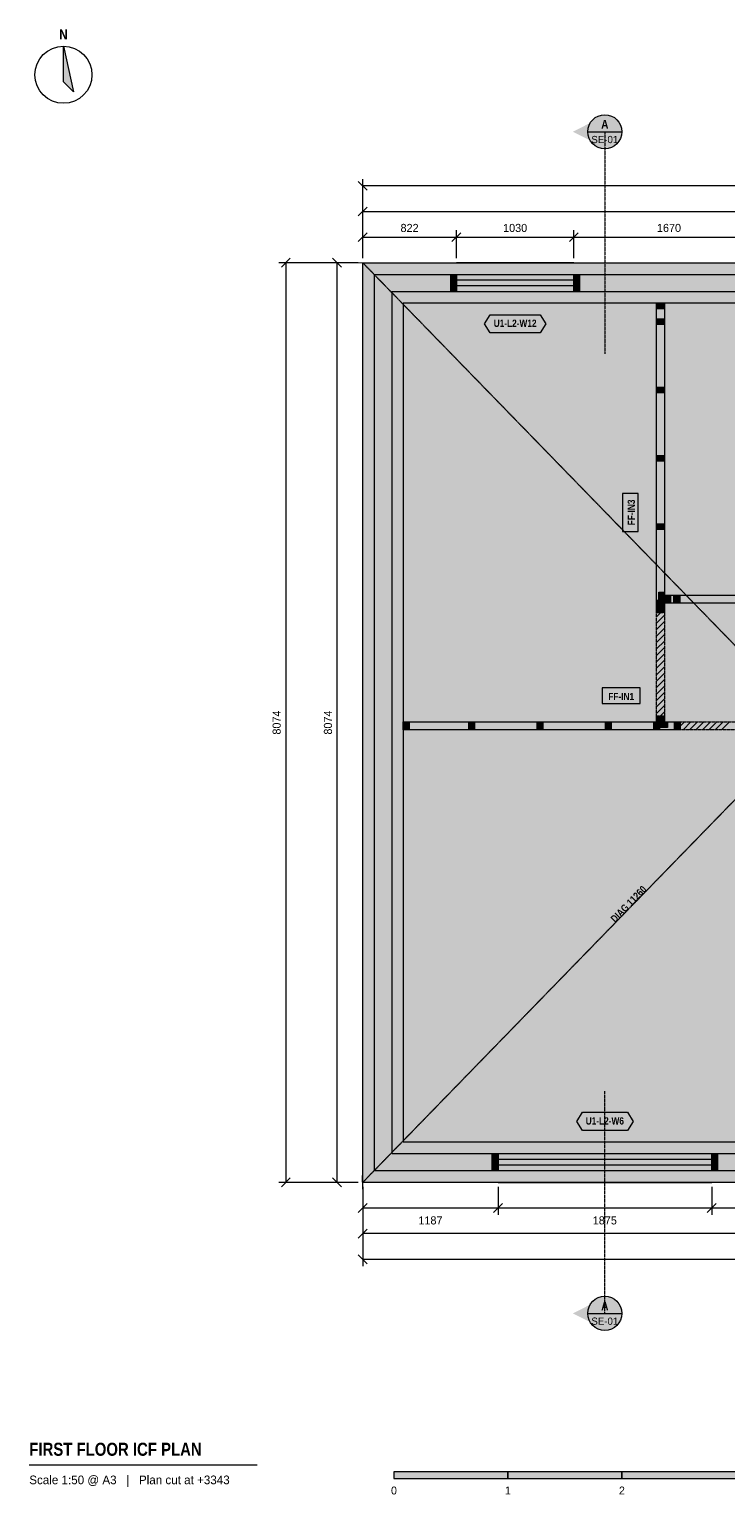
# Model space of a CAD drawing. Header units: millimetres. Extents: x -2926 to 10924, y -2742 to 10274.
# Tile 1 of 5: x -2926 to 3184, y -2742 to 10123. Entities that reach past the tile are written whole.
import ezdxf
from ezdxf.enums import TextEntityAlignment as Align

# ---------------------------------------------------------------- set-up
doc = ezdxf.new("R2010")
doc.units = ezdxf.units.MM
doc.linetypes.add('DASHED', pattern=[1.524, 1.27, -0.254])
for name, color, linetype in [('FILL-C_B2B2B5', 7, 'Continuous'), ('FILL-EPS', 7, 'Continuous'), ('FILL-INK', 7, 'Continuous'), ('FILL-RED', 7, 'Continuous'), ('FILL-TEAL_DK', 7, 'Continuous'), ('FILL-TIMBER', 7, 'Continuous'), ('FILL-WHITE', 7, 'Continuous'), ('LINE-C_85297A', 7, 'Continuous'), ('LINE-C_85297A-DASH', 7, 'DASHED'), ('LINE-INK', 7, 'Continuous'), ('LINE-INK-DASH', 7, 'DASHED'), ('LINE-RED', 7, 'Continuous'), ('LINE-RED-DASH', 7, 'DASHED'), ('LINE-STEEL_GREY', 7, 'Continuous'), ('LINE-STEEL_GREY-DASH', 7, 'DASHED'), ('LINE-TEAL_DK', 7, 'Continuous'), ('LINE-TIMBER_DK', 7, 'Continuous'), ('TEXT-C_85297A', 7, 'Continuous'), ('TEXT-INK', 7, 'Continuous'), ('TEXT-RED', 7, 'Continuous'), ('TEXT-STEEL_GREY', 7, 'Continuous'), ('TEXT-TEAL_DK', 7, 'Continuous')]:
    doc.layers.add(name, color=color, linetype=linetype)
doc.styles.add('OpenSansCondensed-Bold', font='OpenSansCondensed-Bold.ttf')

msp = doc.modelspace()

# ---------------------------------------------------------------- hatches: boundary and pattern name
at = {"layer": 'FILL-C_B2B2B5', "true_color": 0xb2b2b5}
h = msp.add_hatch(color=253, dxfattribs=at)
h.dxf.hatch_style = 1
h.paths.add_polyline_path([(102, 7972), (7747, 7972), (7747, 102), (102, 102)])
h.paths.add_polyline_path([(7595, 254), (7595, 7820), (254, 7820), (254, 254)], flags=0)
at = {"layer": 'FILL-EPS', "true_color": 0xccffff}
h = msp.add_hatch(color=7, dxfattribs=at)
h.dxf.hatch_style = 1
h.paths.add_polyline_path([(0, 8074), (7849, 8074), (7849, 0), (0, 0)])
h.paths.add_polyline_path([(102, 102), (7747, 102), (7747, 7972), (102, 7972)], flags=0)
h = msp.add_hatch(color=7, dxfattribs=at)
h.dxf.hatch_style = 1
h.paths.add_polyline_path([(254, 254), (254, 7820), (7595, 7820), (7595, 254)])
h.paths.add_polyline_path([(7493, 356), (7493, 7718), (356, 7718), (356, 356)], flags=0)
at = {"layer": 'FILL-INK', "true_color": 0x14141a}
h = msp.add_hatch(color=250, dxfattribs=at)
h.dxf.hatch_style = 1
h.paths.add_polyline_path([(-2626, 9974), (-2538, 9574), (-2626, 9662)])
h = msp.add_hatch(color=250, dxfattribs=at)
h.dxf.hatch_style = 1
h.paths.add_polyline_path([(274, -2600), (1274, -2600), (1274, -2540), (274, -2540)])
h = msp.add_hatch(color=250, dxfattribs=at)
h.dxf.hatch_style = 1
h.paths.add_polyline_path([(2274, -2600), (3274, -2600), (3274, -2540), (2274, -2540)])
at = {"layer": 'FILL-RED', "true_color": 0xb81a1f}
h = msp.add_hatch(color=242, dxfattribs=at)
h.dxf.hatch_style = 1
h.paths.add_polyline_path([(1844, 9224), (2124, 9082), (2124, 9367)])
h = msp.add_hatch(color=242, dxfattribs=at)
h.dxf.hatch_style = 1
h.paths.add_polyline_path([(1844, -1150), (2124, -1292), (2124, -1008)])
at = {"layer": 'FILL-TEAL_DK', "true_color": 0x006b5c}
h = msp.add_hatch(color=126, dxfattribs=at)
h.dxf.hatch_style = 1
h.paths.add_polyline_path([(772, 7972), (822, 7972), (822, 7820), (772, 7820)])
h = msp.add_hatch(color=126, dxfattribs=at)
h.dxf.hatch_style = 1
h.paths.add_polyline_path([(1852, 7972), (1902, 7972), (1902, 7820), (1852, 7820)])
h = msp.add_hatch(color=126, dxfattribs=at)
h.dxf.hatch_style = 1
h.paths.add_polyline_path([(1137, 102), (1137, 254), (1187, 254), (1187, 102), (1137, 102)])
h = msp.add_hatch(color=126, dxfattribs=at)
h.dxf.hatch_style = 1
h.paths.add_polyline_path([(3062, 254), (3112, 254), (3112, 102), (3062, 102)])
at = {"layer": 'FILL-TIMBER', "true_color": 0xeddbb8}
h = msp.add_hatch(color=254, dxfattribs=at)
h.dxf.hatch_style = 1
h.paths.add_polyline_path([(2648, 7718), (2648, 7683), (2648, 7668), (2628, 7668), (2578, 7668), (2578, 7703), (2578, 7718), (2599, 7718)])
h = msp.add_hatch(color=254, dxfattribs=at)
h.dxf.hatch_style = 1
h.paths.add_polyline_path([(2648, 7581), (2648, 7545), (2648, 7531), (2628, 7531), (2578, 7531), (2578, 7566), (2578, 7581), (2599, 7581)])
h = msp.add_hatch(color=254, dxfattribs=at)
h.dxf.hatch_style = 1
h.paths.add_polyline_path([(2648, 6981), (2648, 6945), (2648, 6931), (2628, 6931), (2578, 6931), (2578, 6966), (2578, 6981), (2599, 6981)])
h = msp.add_hatch(color=254, dxfattribs=at)
h.dxf.hatch_style = 1
h.paths.add_polyline_path([(2648, 6381), (2648, 6345), (2648, 6331), (2628, 6331), (2578, 6331), (2578, 6366), (2578, 6381), (2599, 6381)])
h = msp.add_hatch(color=254, dxfattribs=at)
h.dxf.hatch_style = 1
h.paths.add_polyline_path([(2648, 5781), (2648, 5745), (2648, 5731), (2628, 5731), (2578, 5731), (2578, 5766), (2578, 5781), (2599, 5781)])
h = msp.add_hatch(color=254, dxfattribs=at)
h.dxf.hatch_style = 1
h.paths.add_polyline_path([(2648, 5181), (2648, 5132), (2648, 5112), (2634, 5112), (2598, 5112), (2598, 5161), (2598, 5181), (2613, 5181)])
h = msp.add_hatch(color=254, dxfattribs=at)
h.dxf.hatch_style = 1
h.paths.add_polyline_path([(2700, 5086), (2665, 5086), (2650, 5086), (2650, 5107), (2650, 5156), (2686, 5156), (2700, 5156), (2700, 5136)])
h = msp.add_hatch(color=254, dxfattribs=at)
h.dxf.hatch_style = 1
h.paths.add_polyline_path([(2781, 5086), (2745, 5086), (2731, 5086), (2731, 5107), (2731, 5156), (2766, 5156), (2781, 5156), (2781, 5136)])
h = msp.add_hatch(color=254, dxfattribs=at)
h.dxf.hatch_style = 1
h.paths.add_polyline_path([(2648, 5112), (2648, 5076), (2648, 5062), (2628, 5062), (2578, 5062), (2578, 5097), (2578, 5112), (2599, 5112)])
h = msp.add_hatch(color=254, dxfattribs=at)
h.dxf.hatch_style = 1
h.paths.add_polyline_path([(2648, 5053), (2648, 5018), (2648, 5003), (2628, 5003), (2578, 5003), (2578, 5039), (2578, 5053), (2599, 5053)])
h = msp.add_hatch(color=254, dxfattribs=at)
h.dxf.hatch_style = 1
h.paths.add_polyline_path([(406, 3974), (371, 3974), (356, 3974), (356, 3994), (356, 4044), (391, 4044), (406, 4044), (406, 4023)])
h = msp.add_hatch(color=254, dxfattribs=at)
h.dxf.hatch_style = 1
h.paths.add_polyline_path([(981, 3974), (945, 3974), (931, 3974), (931, 3994), (931, 4044), (966, 4044), (981, 4044), (981, 4023)])
h = msp.add_hatch(color=254, dxfattribs=at)
h.dxf.hatch_style = 1
h.paths.add_polyline_path([(1581, 3974), (1545, 3974), (1531, 3974), (1531, 3994), (1531, 4044), (1566, 4044), (1581, 4044), (1581, 4023)])
h = msp.add_hatch(color=254, dxfattribs=at)
h.dxf.hatch_style = 1
h.paths.add_polyline_path([(2181, 3974), (2145, 3974), (2131, 3974), (2131, 3994), (2131, 4044), (2166, 4044), (2181, 4044), (2181, 4023)])
h = msp.add_hatch(color=254, dxfattribs=at)
h.dxf.hatch_style = 1
h.paths.add_polyline_path([(2604, 3974), (2568, 3974), (2554, 3974), (2554, 3994), (2554, 4044), (2589, 4044), (2604, 4044), (2604, 4023)])
h = msp.add_hatch(color=254, dxfattribs=at)
h.dxf.hatch_style = 1
h.paths.add_polyline_path([(2648, 4094), (2648, 4060), (2648, 4046), (2628, 4046), (2578, 4046), (2578, 4079), (2578, 4094), (2599, 4094)])
h = msp.add_hatch(color=254, dxfattribs=at)
h.dxf.hatch_style = 1
h.paths.add_polyline_path([(2674, 3994), (2624, 3994), (2604, 3994), (2604, 4008), (2604, 4044), (2653, 4044), (2674, 4044), (2674, 4029)])
h = msp.add_hatch(color=254, dxfattribs=at)
h.dxf.hatch_style = 1
h.paths.add_polyline_path([(2786, 3974), (2751, 3974), (2736, 3974), (2736, 3994), (2736, 4044), (2771, 4044), (2786, 4044), (2786, 4023)])
at = {"layer": 'FILL-WHITE', "true_color": 0xffffff}
h = msp.add_hatch(color=7, dxfattribs=at)
h.dxf.hatch_style = 1
h.paths.add_polyline_path([(2274, 9224), (2269, 9263), (2254, 9299), (2230, 9330), (2199, 9354), (2163, 9369), (2124, 9374), (2085, 9369), (2049, 9354), (2018, 9330), (1994, 9299), (1979, 9263), (1974, 9224), (1979, 9185), (1994, 9149), (2018, 9118), (2049, 9094), (2085, 9079), (2124, 9074), (2163, 9079), (2199, 9094), (2230, 9118), (2254, 9149), (2269, 9185)])
h = msp.add_hatch(color=7, dxfattribs=at)
h.dxf.hatch_style = 1
h.paths.add_polyline_path([(1067, 7538), (1117, 7618), (1557, 7618), (1607, 7538), (1557, 7458), (1117, 7458)])
at = {"layer": 'FILL-WHITE', "true_color": 0xfaf5e8}
h = msp.add_hatch(color=7, dxfattribs=at)
h.dxf.hatch_style = 1
h.paths.add_polyline_path([(2648, 5181), (2648, 5132), (2648, 5112), (2648, 5076), (2648, 5062), (2648, 5053), (2648, 5018), (2648, 5003), (2628, 5003), (2578, 5003), (2578, 5039), (2578, 5053), (2578, 5062), (2578, 5097), (2578, 5112), (2578, 5731), (2578, 5766), (2578, 5781), (2578, 6331), (2578, 6366), (2578, 6381), (2578, 6931), (2578, 6966), (2578, 6981), (2578, 7531), (2578, 7566), (2578, 7581), (2578, 7668), (2578, 7703), (2578, 7718), (2599, 7718), (2648, 7718), (2648, 7683), (2648, 7668), (2648, 7581), (2648, 7545), (2648, 7531), (2648, 6981), (2648, 6945), (2648, 6931), (2648, 6381), (2648, 6345), (2648, 6331), (2648, 5781), (2648, 5745), (2648, 5731)])
at = {"layer": 'FILL-WHITE', "true_color": 0xffffff}
h = msp.add_hatch(color=7, dxfattribs=at)
h.dxf.hatch_style = 1
h.paths.add_polyline_path([(2418, 5715), (2418, 6049), (2279, 6049), (2279, 5715)])
at = {"layer": 'FILL-WHITE', "true_color": 0xfaf5e8}
h = msp.add_hatch(color=7, dxfattribs=at)
h.dxf.hatch_style = 1
h.paths.add_polyline_path([(2650, 5086), (2650, 5107), (2650, 5156), (2686, 5156), (2700, 5156), (2731, 5156), (2766, 5156), (2781, 5156), (3331, 5156), (3366, 5156), (3381, 5156), (3931, 5156), (3966, 5156), (3981, 5156), (4240, 5156), (4275, 5156), (4290, 5156), (4290, 5136), (4290, 5086), (4255, 5086), (4240, 5086), (3981, 5086), (3945, 5086), (3931, 5086), (3381, 5086), (3345, 5086), (3331, 5086), (2781, 5086), (2745, 5086), (2731, 5086), (2700, 5086), (2665, 5086)])
at = {"layer": 'FILL-WHITE', "true_color": 0xffffff}
h = msp.add_hatch(color=7, dxfattribs=at)
h.dxf.hatch_style = 1
h.paths.add_polyline_path([(2578, 4094), (2578, 5003), (2648, 5003), (2648, 4094)])
h = msp.add_hatch(color=7, dxfattribs=at)
h.dxf.hatch_style = 1
h.paths.add_polyline_path([(2101, 4204), (2435, 4204), (2435, 4343), (2101, 4343)])
at = {"layer": 'FILL-WHITE', "true_color": 0xfaf5e8}
h = msp.add_hatch(color=7, dxfattribs=at)
h.dxf.hatch_style = 1
h.paths.add_polyline_path([(356, 3994), (356, 4044), (391, 4044), (406, 4044), (931, 4044), (966, 4044), (981, 4044), (1531, 4044), (1566, 4044), (1581, 4044), (2131, 4044), (2166, 4044), (2181, 4044), (2554, 4044), (2589, 4044), (2604, 4044), (2653, 4044), (2674, 4044), (2736, 4044), (2771, 4044), (2786, 4044), (2786, 4023), (2786, 3974), (2751, 3974), (2736, 3974), (2604, 3974), (2568, 3974), (2554, 3974), (2181, 3974), (2145, 3974), (2131, 3974), (1581, 3974), (1545, 3974), (1531, 3974), (981, 3974), (945, 3974), (931, 3974), (406, 3974), (371, 3974), (356, 3974)])
h = msp.add_hatch(color=7, dxfattribs=at)
h.dxf.hatch_style = 1
h.paths.add_polyline_path([(2648, 4060), (2648, 4046), (2628, 4046), (2578, 4046), (2578, 4079), (2578, 4094), (2599, 4094), (2648, 4094)])
at = {"layer": 'FILL-WHITE', "true_color": 0xffffff}
h = msp.add_hatch(color=7, dxfattribs=at)
h.dxf.hatch_style = 1
h.paths.add_polyline_path([(2786, 3974), (2786, 4044), (3696, 4044), (3696, 3974)])
h = msp.add_hatch(color=7, dxfattribs=at)
h.dxf.hatch_style = 1
h.paths.add_polyline_path([(2192, 2169), (2603, 2592), (2476, 2716), (2064, 2293)])
h = msp.add_hatch(color=7, dxfattribs=at)
h.dxf.hatch_style = 1
h.paths.add_polyline_path([(1877, 536), (1927, 616), (2322, 616), (2372, 536), (2322, 456), (1927, 456)])
h = msp.add_hatch(color=7, dxfattribs=at)
h.dxf.hatch_style = 1
h.paths.add_polyline_path([(2274, -1150), (2269, -1111), (2254, -1075), (2230, -1044), (2199, -1020), (2163, -1005), (2124, -1000), (2085, -1005), (2049, -1020), (2018, -1044), (1994, -1075), (1979, -1111), (1974, -1150), (1979, -1189), (1994, -1225), (2018, -1256), (2049, -1280), (2085, -1295), (2124, -1300), (2163, -1295), (2199, -1280), (2230, -1256), (2254, -1225), (2269, -1189)])
h = msp.add_hatch(color=7, dxfattribs=at)
h.dxf.hatch_style = 1
h.paths.add_polyline_path([(1274, -2600), (2274, -2600), (2274, -2540), (1274, -2540)])

# ---------------------------------------------------------------- linework, layer by layer
at = {"layer": 'LINE-C_85297A', "lineweight": 5}
for p, q in [((-60, 8075), (60, 8073)), ((1, -60), (-1, 60))]:
    msp.add_line(p, q, dxfattribs=at)
at = {"layer": 'LINE-C_85297A-DASH', "lineweight": 5}
for p, q in [((0, 0), (7849, 8074)), ((0, 8074), (7849, 0))]:
    msp.add_line(p, q, dxfattribs=at)
at = {"layer": 'LINE-INK', "lineweight": 5}
for p, q in [((39, 8710), (-39, 8788)), ((0, 8114), (0, 8809)), ((7849, 8749), (0, 8749)), ((-39, 8485), (39, 8563)), ((0, 8114), (0, 8584)), ((0, 8524), (7849, 8524)), ((-39, 8260), (39, 8338)), ((0, 8114), (0, 8359)), ((0, 8299), (7849, 8299)), ((783, 8260), (861, 8338)), ((822, 8114), (822, 8359)), ((1813, 8260), (1891, 8338)), ((1852, 8114), (1852, 8359)), ((-636, 8113), (-714, 8035)), ((-186, 8035), (-264, 8113)), ((-40, 8074), (-735, 8074)), ((-675, 8074), (-675, 0)), ((-40, 8074), (-285, 8074)), ((-225, 0), (-225, 8074)), ((1852, 8074), (822, 8074)), ((1852, 7921), (822, 7921)), ((1852, 7871), (822, 7871)), ((1852, 7718), (822, 7718)), ((1187, 356), (3062, 356)), ((1187, 203), (3062, 203)), ((1187, 153), (3062, 153)), ((-40, 0), (-735, 0)), ((-636, 39), (-714, -39)), ((-40, 0), (-285, 0)), ((-186, -39), (-264, 39)), ((1187, 0), (3062, 0)), ((0, -40), (0, -285)), ((0, -40), (0, -510)), ((0, -40), (0, -735)), ((1187, -40), (1187, -285)), ((3062, -40), (3062, -285)), ((39, -186), (-39, -264)), ((7849, -225), (0, -225)), ((1226, -186), (1148, -264)), ((3101, -186), (3023, -264)), ((39, -411), (-39, -489)), ((7849, -450), (0, -450)), ((-39, -636), (39, -714)), ((0, -675), (7849, -675)), ((-2926, -2480), (-926, -2480))]:
    msp.add_line(p, q, dxfattribs=at)
for points in [[(-2626, 9974), (-2538, 9574), (-2626, 9662)], [(0, 0), (0, 8074), (7849, 8074), (7849, 0)], [(356, 356), (7493, 356), (7493, 7718), (356, 7718)], [(2648, 5181), (2648, 5132), (2648, 5112), (2648, 5076), (2648, 5062), (2648, 5053), (2648, 5018), (2648, 5003), (2648, 5003), (2628, 5003), (2578, 5003), (2578, 5003), (2578, 5039), (2578, 5053), (2578, 5062), (2578, 5097), (2578, 5112), (2578, 5731), (2578, 5766), (2578, 5781), (2578, 6331), (2578, 6366), (2578, 6381), (2578, 6931), (2578, 6966), (2578, 6981), (2578, 7531), (2578, 7566), (2578, 7581), (2578, 7668), (2578, 7703), (2578, 7718), (2578, 7718), (2599, 7718), (2648, 7718), (2648, 7718), (2648, 7683), (2648, 7668), (2648, 7581), (2648, 7545), (2648, 7531), (2648, 6981), (2648, 6945), (2648, 6931), (2648, 6381), (2648, 6345), (2648, 6331), (2648, 5781), (2648, 5745), (2648, 5731)], [(2418, 5715), (2418, 6049), (2279, 6049), (2279, 5715)], [(2101, 4204), (2435, 4204), (2435, 4343), (2101, 4343)], [(356, 3994), (356, 4044), (391, 4044), (406, 4044), (931, 4044), (966, 4044), (981, 4044), (1531, 4044), (1566, 4044), (1581, 4044), (2131, 4044), (2166, 4044), (2181, 4044), (2554, 4044), (2589, 4044), (2604, 4044), (2653, 4044), (2674, 4044), (2736, 4044), (2771, 4044), (2786, 4044), (2786, 4023), (2786, 3974), (2751, 3974), (2736, 3974), (2604, 3974), (2568, 3974), (2554, 3974), (2181, 3974), (2145, 3974), (2131, 3974), (1581, 3974), (1545, 3974), (1531, 3974), (981, 3974), (945, 3974), (931, 3974), (406, 3974), (371, 3974), (356, 3974)], [(2648, 4060), (2648, 4046), (2628, 4046), (2578, 4046), (2578, 4079), (2578, 4094), (2599, 4094), (2648, 4094)], [(274, -2600), (1274, -2600), (1274, -2540), (274, -2540)], [(1274, -2600), (2274, -2600), (2274, -2540), (1274, -2540)], [(2274, -2600), (3274, -2600), (3274, -2540), (2274, -2540)]]:
    msp.add_lwpolyline(points, close=True, dxfattribs=at)
msp.add_lwpolyline([(3331, 5086), (2781, 5086), (2745, 5086), (2731, 5086), (2700, 5086), (2665, 5086), (2650, 5086), (2650, 5086), (2650, 5107), (2650, 5156), (2650, 5156), (2686, 5156), (2700, 5156), (2731, 5156), (2766, 5156), (2781, 5156), (3331, 5156)], dxfattribs=at)
msp.add_circle((-2626, 9724), 250, dxfattribs=at)
at = {"layer": 'LINE-INK-DASH', "lineweight": 5}
for points in [[(2578, 4094), (2578, 5003), (2648, 5003), (2648, 4094)], [(2786, 3974), (2786, 4044), (3696, 4044), (3696, 3974)]]:
    msp.add_lwpolyline(points, close=True, dxfattribs=at)
at = {"layer": 'LINE-RED', "lineweight": 5}
for p, q in [((1974, 9224), (2274, 9224)), ((1974, -1150), (2274, -1150))]:
    msp.add_line(p, q, dxfattribs=at)
for centre in [(2124, 9224), (2124, -1150)]:
    msp.add_circle(centre, 150, dxfattribs=at)
at = {"layer": 'LINE-RED-DASH', "lineweight": 5}
for p, q in [((2124, 9224), (2124, 7274)), ((2124, -1150), (2124, 800))]:
    msp.add_line(p, q, dxfattribs=at)
at = {"layer": 'LINE-STEEL_GREY', "lineweight": 5}
for points in [[(102, 7972), (7747, 7972), (7747, 102), (102, 102)], [(7595, 254), (7595, 7820), (254, 7820), (254, 254)]]:
    msp.add_lwpolyline(points, close=True, dxfattribs=at)
at = {"layer": 'LINE-STEEL_GREY-DASH', "lineweight": 5}
for points in [[(0, 8074), (7849, 8074), (7849, 0), (0, 0)], [(7493, 7718), (356, 7718), (356, 356), (7493, 356)]]:
    msp.add_lwpolyline(points, close=True, dxfattribs=at)
at = {"layer": 'LINE-TEAL_DK', "lineweight": 5}
for points in [[(772, 7972), (822, 7972), (822, 7820), (772, 7820)], [(1852, 7972), (1902, 7972), (1902, 7820), (1852, 7820)], [(1067, 7538), (1117, 7618), (1557, 7618), (1607, 7538), (1557, 7458), (1117, 7458)], [(1877, 536), (1927, 616), (2322, 616), (2372, 536), (2322, 456), (1927, 456)], [(1137, 102), (1137, 102), (1137, 254), (1137, 254), (1137, 254), (1137, 254), (1187, 254), (1187, 254), (1187, 254), (1187, 254), (1187, 102), (1187, 102), (1187, 102), (1187, 102), (1137, 102), (1137, 102)], [(3062, 254), (3112, 254), (3112, 102), (3062, 102)]]:
    msp.add_lwpolyline(points, close=True, dxfattribs=at)
at = {"layer": 'LINE-TIMBER_DK', "lineweight": 5}
for p, q in [((2578, 4966), (2616, 5003)), ((2578, 4909), (2648, 4979)), ((2578, 4853), (2648, 4923)), ((2578, 4796), (2648, 4866)), ((2578, 4740), (2648, 4810)), ((2578, 4683), (2648, 4753)), ((2578, 4627), (2648, 4697)), ((2578, 4570), (2648, 4640)), ((2578, 4514), (2648, 4584)), ((2578, 4457), (2648, 4527)), ((2578, 4400), (2648, 4470)), ((2578, 4344), (2648, 4414)), ((2578, 4287), (2648, 4357)), ((2578, 4231), (2648, 4301)), ((2578, 4174), (2648, 4244)), ((2578, 4118), (2648, 4188)), ((2611, 4094), (2648, 4131)), ((2786, 4006), (2823, 4044)), ((2810, 3974), (2880, 4044)), ((2867, 3974), (2937, 4044)), ((2923, 3974), (2993, 4044)), ((2980, 3974), (3050, 4044)), ((3036, 3974), (3106, 4044)), ((3093, 3974), (3163, 4044)), ((3149, 3974), (3219, 4044))]:
    msp.add_line(p, q, dxfattribs=at)
for points in [[(2648, 7718), (2648, 7683), (2648, 7668), (2628, 7668), (2578, 7668), (2578, 7703), (2578, 7718), (2599, 7718)], [(2648, 7581), (2648, 7545), (2648, 7531), (2628, 7531), (2578, 7531), (2578, 7566), (2578, 7581), (2599, 7581)], [(2648, 6981), (2648, 6945), (2648, 6931), (2628, 6931), (2578, 6931), (2578, 6966), (2578, 6981), (2599, 6981)], [(2648, 6381), (2648, 6345), (2648, 6331), (2628, 6331), (2578, 6331), (2578, 6366), (2578, 6381), (2599, 6381)], [(2648, 5781), (2648, 5745), (2648, 5731), (2628, 5731), (2578, 5731), (2578, 5766), (2578, 5781), (2599, 5781)], [(2648, 5181), (2648, 5132), (2648, 5112), (2634, 5112), (2598, 5112), (2598, 5161), (2598, 5181), (2613, 5181)], [(2700, 5086), (2665, 5086), (2650, 5086), (2650, 5107), (2650, 5156), (2686, 5156), (2700, 5156), (2700, 5136)], [(2781, 5086), (2745, 5086), (2731, 5086), (2731, 5107), (2731, 5156), (2766, 5156), (2781, 5156), (2781, 5136)], [(2648, 5112), (2648, 5076), (2648, 5062), (2628, 5062), (2578, 5062), (2578, 5097), (2578, 5112), (2599, 5112)], [(2648, 5053), (2648, 5018), (2648, 5003), (2628, 5003), (2578, 5003), (2578, 5039), (2578, 5053), (2599, 5053)], [(406, 3974), (371, 3974), (356, 3974), (356, 3994), (356, 4044), (391, 4044), (406, 4044), (406, 4023)], [(981, 3974), (945, 3974), (931, 3974), (931, 3994), (931, 4044), (966, 4044), (981, 4044), (981, 4023)], [(1581, 3974), (1545, 3974), (1531, 3974), (1531, 3994), (1531, 4044), (1566, 4044), (1581, 4044), (1581, 4023)], [(2181, 3974), (2145, 3974), (2131, 3974), (2131, 3994), (2131, 4044), (2166, 4044), (2181, 4044), (2181, 4023)], [(2604, 3974), (2568, 3974), (2554, 3974), (2554, 3994), (2554, 4044), (2589, 4044), (2604, 4044), (2604, 4023)], [(2648, 4094), (2648, 4060), (2648, 4046), (2628, 4046), (2578, 4046), (2578, 4079), (2578, 4094), (2599, 4094)], [(2674, 3994), (2624, 3994), (2604, 3994), (2604, 4008), (2604, 4044), (2653, 4044), (2674, 4044), (2674, 4029)], [(2786, 3974), (2751, 3974), (2736, 3974), (2736, 3994), (2736, 4044), (2771, 4044), (2786, 4044), (2786, 4023)]]:
    msp.add_lwpolyline(points, close=True, dxfattribs=at)

# ---------------------------------------------------------------- texts
at = {"layer": 'TEXT-C_85297A', "style": 'OpenSansCondensed-Bold'}
msp.add_text('DIAG 11260', height=63.5, rotation=45.8096, dxfattribs=at).set_placement((2355, 2422), align=Align.CENTER)
at = {"layer": 'TEXT-INK', "style": 'OpenSansCondensed-Bold'}
for s, height, p in [('N', 88.9, (-2626, 10034)), ('FF-IN1', 63.5, (2268, 4234))]:
    msp.add_text(s, height=height, dxfattribs=at).set_placement(p, align=Align.CENTER)
at = {"layer": 'TEXT-INK'}
for s, height, p in [('822', 71.1, (411, 8344)), ('1030', 71.1, (1337, 8344)), ('1670', 71.1, (2687, 8344)), ('1187', 71.1, (594, -369)), ('1875', 71.1, (2124, -369)), ('0', 69.8, (274, -2740)), ('1', 69.8, (1274, -2740)), ('2', 69.8, (2274, -2740))]:
    msp.add_text(s, height=height, dxfattribs=at).set_placement(p, align=Align.CENTER)
at = {"layer": 'TEXT-INK', "style": 'OpenSansCondensed-Bold'}
msp.add_text('FF-IN3', height=63.5, rotation=90, dxfattribs=at).set_placement((2388, 5882), align=Align.CENTER)
at = {"layer": 'TEXT-INK'}
for p in [(-720, 4037), (-270, 4037)]:
    msp.add_text('8074', height=71.1, rotation=90, dxfattribs=at).set_placement(p, align=Align.CENTER)
at = {"layer": 'TEXT-INK', "style": 'OpenSansCondensed-Bold'}
msp.add_text('FIRST FLOOR ICF PLAN', height=114.3, dxfattribs=at).set_placement((-2926, -2400))
at = {"layer": 'TEXT-RED', "style": 'OpenSansCondensed-Bold'}
for p in [(2124, 9252), (2124, -1122)]:
    msp.add_text('A', height=76.2, dxfattribs=at).set_placement(p, align=Align.CENTER)
at = {"layer": 'TEXT-RED'}
for p in [(2124, 9124), (2124, -1250)]:
    msp.add_text('SE-01', height=63.5, dxfattribs=at).set_placement(p, align=Align.CENTER)
at = {"layer": 'TEXT-STEEL_GREY'}
msp.add_text('Scale 1:50 @ A3   |   Plan cut at +3343', height=76.2, dxfattribs=at).set_placement((-2926, -2650))
at = {"layer": 'TEXT-TEAL_DK', "style": 'OpenSansCondensed-Bold'}
for s, p in [('U1-L2-W12', (1337, 7511)), ('U1-L2-W6', (2124, 508))]:
    msp.add_text(s, height=63.5, dxfattribs=at).set_placement(p, align=Align.CENTER)

doc.saveas('drawing.dxf')
